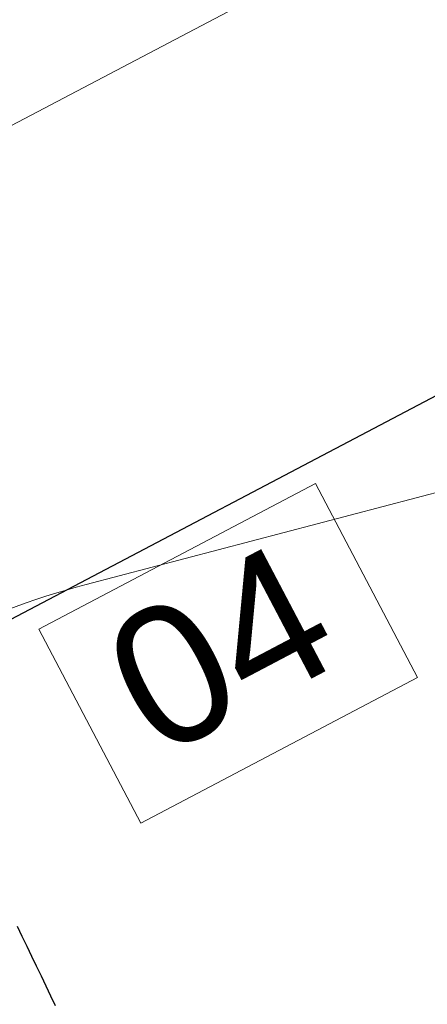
# Model space of a CAD drawing. Header units: metres. Extents: x 7408630 to 7411134, y 5569633 to 5570339.
# Tile 71 of 76: x 7410494.909 to 7410495.076, y 5569900.991 to 5569901.392. Entities that reach past the tile are written whole.
import ezdxf
from ezdxf.enums import TextEntityAlignment as Align

# ---------------------------------------------------------------- set-up
doc = ezdxf.new("R2010")
doc.units = ezdxf.units.M
doc.header["$MEASUREMENT"] = 0
doc.linetypes.add('CENTER', pattern=[0.6, 0.375, -0.075, 0.075, -0.075])
doc.linetypes.add('HIDDEN2', pattern=[4.762499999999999, 3.175, -1.5875])
doc.layers.add('0-wypos-sanitarne', color=1, linetype='Continuous')
for name, color, linetype, lineweight in [('0_LEGENDA', 253, 'Continuous', 13), ('1_POSADZKA PODZIAŁY', 151, 'Continuous', 0), ('OPIS POM NOWE', 140, 'Continuous', 5), ('Opis_pom', 9, 'Continuous', 18)]:
    doc.layers.add(name, color=color, linetype=linetype, lineweight=lineweight)
doc.layers.add('Wyburzenia', color=7, linetype='Continuous', lineweight=13, true_color=0xb0b0b0)
doc.styles.add('ARIAL', font='tahoma.ttf')
doc.styles.add('ROMANS07', font='arial.ttf')

# ---------------------------------------------------------------- blocks, each defined once
blk = doc.blocks.new('A$C351F644B')
blk.add_line((16.70716144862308, 35.71644505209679), (13.07346640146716, 19.98303263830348))
blk.add_arc((-11.91658841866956, 42.49999999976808), 29.41658841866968, 346.6674217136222, 4.689918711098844e-10)
blk = doc.blocks.new('A$Cfa5879fe')
at = {"linetype": 'Continuous'}
blk.add_lwpolyline([(-0.1479165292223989, -0.5482472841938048), (-0.1434363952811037, -0.5480628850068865), (-0.1389560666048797, -0.5478832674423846), (-0.1344755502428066, -0.5477084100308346), (-0.1299948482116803, -0.5475383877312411), (-0.1255139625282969, -0.5473732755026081), (-0.1210328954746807, -0.5472131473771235), (-0.1165516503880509, -0.547058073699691), (-0.1120702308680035, -0.5469081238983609)], dxfattribs=at)
at = {"layer": 'DEFPOINTS', "linetype": 'CENTER', "ltscale": 2}
blk.add_lwpolyline([(-1.440875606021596e-06, 0.003447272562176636), (2.264305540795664e-05, -0.5602444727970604)], dxfattribs=at)
blk = doc.blocks.new('A$C142d3faa')
at = {"layer": '1_POSADZKA PODZIAŁY'}
h = blk.add_hatch(dxfattribs=at)
h.set_pattern_fill('_USER', color=256, scale=80, double=1, pattern_type=0)
h.set_pattern_definition([(0, (-58931.34199039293, 199163.1944934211), (0, 80), []), (90, (-58931.34199039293, 199163.1944934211), (-80, 4.898587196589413e-15), [])])
h.paths.add_polyline_path([(419.2253591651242, 1045.606190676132), (183.2253591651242, 1045.606190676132), (183.2253591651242, 1265.606190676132), (299.2339670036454, 1265.596304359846), (299.2339670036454, 1245.596304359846), (419.2253591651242, 1245.606190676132)])
at = {"layer": '0_LEGENDA', "color": 7}
blk.add_lwpolyline([(369.9417048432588, 1093.800380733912), (382.6914072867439, 1093.800380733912), (382.6914072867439, 1102.726655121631), (369.9417048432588, 1102.726655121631)], close=True, dxfattribs=at)
at = {"layer": '0-wypos-sanitarne', "xscale": -100, "yscale": 100, "zscale": 100, "rotation": 270}
blk.add_blockref('A$Cfa5879fe', (418.2253591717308, 1103.613384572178), dxfattribs=at)
at = {"layer": 'Wyburzenia', "linetype": 'HIDDEN2', "ltscale": 3, "rotation": 89.99999999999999}
blk.add_blockref('A$C351F644B', (408.2253591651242, 1086.729454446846), dxfattribs=at)
at = {"layer": '0_LEGENDA', "color": 7, "insert": (380.4797154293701, 1101.394112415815), "char_height": 7.5, "width": 10.99403024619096, "attachment_point": 3, "style": 'ROMANS07'}
blk.add_mtext('{\\fArial|b0|i0|c162|p34;\\H0.75x;04}', dxfattribs=at)
at = {"layer": 'OPIS POM NOWE', "style": 'ARIAL'}
for tag, p in [('E1,4', (2085.453509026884, 1677.902724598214)), ('E1,4', (2642.565068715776, 1467.098580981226)), ('E1,4', (2887.554946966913, 1334.669140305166)), ('E1,1', (2346.15172770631, 945.3069204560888)), ('E1,2', (2380.289767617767, 731.4605824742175)), ('E1,4', (3248.926969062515, 423.5622677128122)), ('E1,3', (2269.290473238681, 389.8474601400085)), ('E1,5', (4145.396889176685, -41.41678165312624))]:
    blk.add_attdef(tag, text='', height=23.936, dxfattribs=at).set_placement(p, align=Align.MIDDLE_CENTER)
at = {"layer": 'Opis_pom', "ltscale": 0.7, "style": 'ARIAL'}
for tag, p in [('B1,18', (784.175454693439, 4749.376909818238)), ('B1,21', (1474.160621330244, 4744.552251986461)), ('B1/17', (593.1950013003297, 4721.360037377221)), ('1,23', (2643.879736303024, 4721.360037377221)), ('1,22', (2015.997302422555, 4715.619925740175)), ('A1,1', (-123.2752701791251, 4710.792713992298)), ('B1,1', (2964.213888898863, 4687.194759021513)), ('B1,19', (983.4770436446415, 4684.250472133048)), ('A1,6', (-365.3793687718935, 4657.226791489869)), ('A1,16', (198.2072643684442, 4631.436355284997)), ('B1,20', (1267.194878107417, 4624.632454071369)), ('B1,3', (3298.013043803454, 4567.235815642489)), ('B1,4', (4545.109849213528, 4480.622250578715)), ('A1,5', (-782.1155021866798, 4446.932694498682)), ('A1,2', (-186.9193724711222, 4425.112318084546)), ('A1,15', (198.2072643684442, 4391.000839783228)), ('B1,2', (2872.012077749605, 4302.459186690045)), ('A1,3', (-121.2895641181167, 4150.905633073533)), ('B1,8', (2427.383192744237, 4053.123158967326)), ('B1,6', (4754.926236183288, 3940.334623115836)), ('A1,4', (-837.6792277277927, 3920.772192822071)), ('B1,14', (401.2060605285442, 3890.998977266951)), ('B1,13', (1255.283140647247, 3857.264790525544)), ('B1,5', (4487.887436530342, 3854.524062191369)), ('B1,10', (1961.599271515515, 3852.276071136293)), ('B1,9', (2126.781835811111, 3827.246892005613)), ('B1,7', (3203.179523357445, 3799.68363001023)), ('B1,11', (2118.658790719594, 3658.838670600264)), ('B1,12', (1949.477289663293, 3633.257187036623)), ('C1,2', (2894.604733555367, 3427.283363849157)), ('C1,3', (2160.246723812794, 3198.455877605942)), ('C1,1', (3129.25555325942, 2706.44898945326)), ('C1,4', (2077.339235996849, 2485.413103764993)), ('C1,5', (2131.383208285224, 2180.309788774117)), ('C1,10', (3196.043433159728, 2172.920878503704)), ('C1,9', (3215.995519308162, 1907.634199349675)), ('C1,6', (2168.073843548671, 1819.58528353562)), ('D0,18', (1348.653176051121, 1483.781635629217)), ('C1,8', (2890.195548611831, 1472.29709332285)), ('C1,7', (2247.746238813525, 1432.404889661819)), ('D,03', (680.1466722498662, 1361.206844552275)), ('D0,15', (1769.826019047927, 1360.285680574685)), ('D,07', (301.6534830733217, 1339.208595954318)), ('D0,6', (-189.623502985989, 1299.117330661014)), ('D0,8', (-573.6059719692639, 1280.794415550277)), ('D0,2', (1011.718833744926, 1184.667071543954)), ('D0,4', (520.2942003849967, 1181.603761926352)), ('D0,14', (1790.011409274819, 1156.002015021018)), ('D,05', (264.3299696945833, 1077.697489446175)), ('D0,13', (1760.78024321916, 974.2700197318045)), ('D0,09', (-770.0709432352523, 944.5551283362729)), ('D0,1', (999.9887503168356, 928.6062601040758)), ('D0,10', (-751.0723892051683, 564.5580135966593)), ('D0,11', (-751.0723892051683, 336.7382673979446)), ('D0,12', (198.7439030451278, 306.3970252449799))]:
    blk.add_attdef(tag, text='', height=11.968, dxfattribs=at).set_placement(p, align=Align.MIDDLE_CENTER)

msp = doc.modelspace()

# ---------------------------------------------------------------- block references
at = {"xscale": 0.01, "yscale": 0.01, "zscale": 0.01, "rotation": 27.75854060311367}
msp.add_blockref('A$C142d3faa', (7410496.779402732, 5569889.662845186), dxfattribs=at)

doc.saveas('drawing.dxf')
